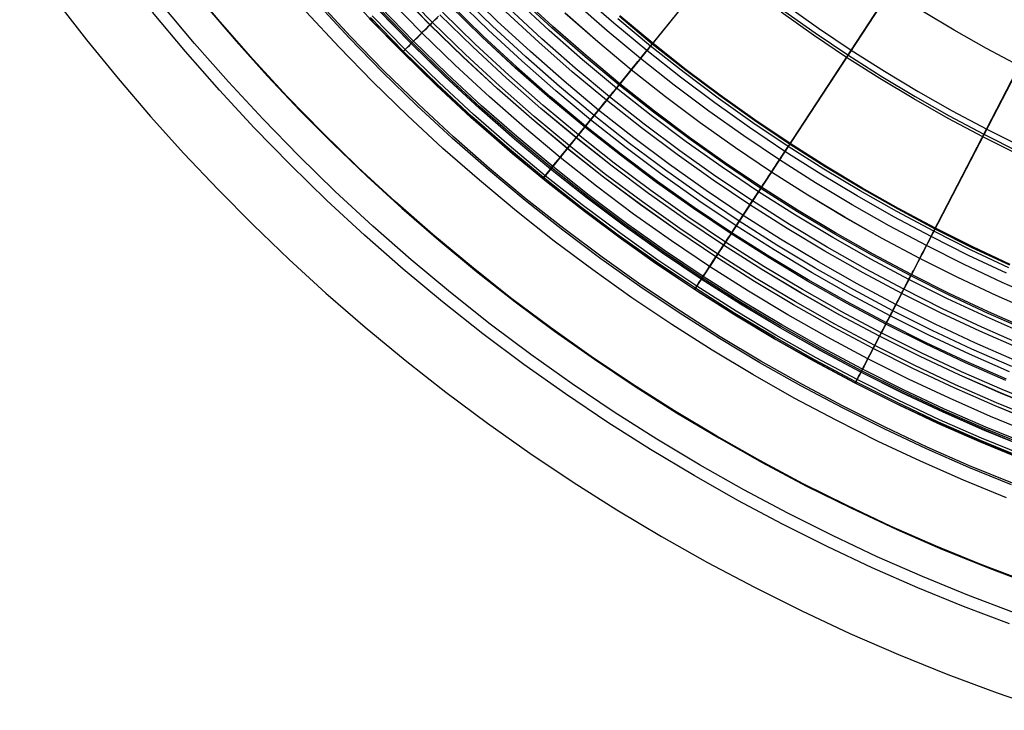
# Model space of a CAD drawing. Header units: millimetres. Extents: x -14 to 488, y -50 to 50.
# Tile 164 of 256: x 355 to 367, y -25 to -16. Entities that reach past the tile are written whole.
import ezdxf

# ---------------------------------------------------------------- set-up
doc = ezdxf.new("R2010")
doc.units = ezdxf.units.MM
doc.header["$MEASUREMENT"] = 0
doc.layers.add('Default', color=7, linetype='Continuous')

msp = doc.modelspace()

# ---------------------------------------------------------------- linework, layer by layer
at = {"layer": 'Default'}
for points in [[(367.17, -23.244), (366.605, -23.029), (366.042, -22.798), (365.483, -22.552), (364.928, -22.291), (364.377, -22.015), (363.831, -21.724), (363.291, -21.418), (362.756, -21.097), (362.229, -20.762), (361.709, -20.413), (361.197, -20.049), (360.694, -19.672), (360.199, -19.281), (359.715, -18.877), (359.24, -18.46), (358.776, -18.03), (358.323, -17.589), (357.882, -17.136), (357.453, -16.672), (357.036, -16.198), (356.632, -15.713)], [(367.31, -21.246), (366.792, -21.034), (366.277, -20.807), (365.765, -20.566), (365.257, -20.312), (364.754, -20.044), (364.256, -19.762), (363.764, -19.466), (363.278, -19.157), (362.799, -18.835), (362.327, -18.5), (361.863, -18.152), (361.408, -17.792), (360.961, -17.42), (360.524, -17.036), (360.096, -16.64), (359.679, -16.233), (359.272, -15.816)], [(367.31, -21.247), (366.792, -21.034), (366.276, -20.808), (365.765, -20.567), (365.257, -20.313), (364.754, -20.044), (364.256, -19.762), (363.764, -19.467), (363.278, -19.158), (362.799, -18.836), (362.327, -18.501), (361.863, -18.153), (361.407, -17.793), (360.961, -17.42), (360.523, -17.036), (360.096, -16.641), (359.678, -16.234), (359.272, -15.817)], [(367.326, -21.207), (366.809, -20.995), (366.294, -20.769), (365.783, -20.528), (365.277, -20.275), (364.775, -20.007), (364.278, -19.725), (363.786, -19.43), (363.301, -19.122), (362.823, -18.801), (362.352, -18.466), (361.889, -18.119), (361.434, -17.76), (360.989, -17.388), (360.552, -17.004), (360.125, -16.61), (359.709, -16.204), (359.303, -15.787)], [(367.002, -20.54), (366.499, -20.319), (365.999, -20.084), (365.504, -19.836), (365.012, -19.574), (364.526, -19.299), (364.046, -19.01), (363.572, -18.709), (363.104, -18.394), (362.643, -18.067), (362.191, -17.728), (361.746, -17.376), (361.31, -17.013), (360.883, -16.638), (360.465, -16.251), (360.058, -15.854)], [(367.002, -20.54), (366.499, -20.319), (365.999, -20.084), (365.503, -19.836), (365.012, -19.574), (364.526, -19.299), (364.046, -19.01), (363.572, -18.709), (363.104, -18.394), (362.643, -18.067), (362.19, -17.728), (361.746, -17.376), (361.31, -17.013), (360.883, -16.638), (360.465, -16.251), (360.058, -15.855)], [(367.036, -20.459), (366.535, -20.239), (366.038, -20.005), (365.544, -19.757), (365.055, -19.497), (364.571, -19.222), (364.092, -18.935), (363.62, -18.635), (363.154, -18.322), (362.695, -17.996), (362.244, -17.658), (361.801, -17.308), (361.367, -16.946), (360.942, -16.572), (360.526, -16.187), (360.12, -15.792)], [(366.934, -19.362), (366.458, -19.139), (365.986, -18.902), (365.519, -18.653), (365.056, -18.391), (364.598, -18.116), (364.147, -17.829), (363.701, -17.53), (363.263, -17.218), (362.832, -16.895), (362.408, -16.56), (361.993, -16.214), (361.586, -15.857)], [(366.934, -19.362), (366.458, -19.139), (365.986, -18.902), (365.519, -18.653), (365.056, -18.391), (364.598, -18.116), (364.147, -17.829), (363.701, -17.53), (363.263, -17.218), (362.832, -16.895), (362.408, -16.56), (361.993, -16.214), (361.586, -15.857)], [(354.971, -15.931), (355.356, -16.426), (355.752, -16.912), (356.161, -17.389), (356.58, -17.855), (357.011, -18.311), (357.453, -18.756), (357.905, -19.191), (358.368, -19.614), (358.861, -20.043), (359.364, -20.459), (359.878, -20.863), (360.402, -21.253), (360.936, -21.63), (361.479, -21.994), (362.031, -22.344), (362.592, -22.679), (363.173, -23.007), (363.762, -23.32), (364.36, -23.617), (364.964, -23.9), (365.576, -24.166), (366.195, -24.417), (366.819, -24.651), (367.45, -24.869)], [(354.971, -15.931), (355.356, -16.426), (355.752, -16.912), (356.161, -17.389), (356.58, -17.855), (357.011, -18.311), (357.453, -18.756), (357.905, -19.191), (358.368, -19.614), (358.861, -20.043), (359.364, -20.459), (359.878, -20.863), (360.402, -21.253), (360.936, -21.63), (361.479, -21.994), (362.031, -22.344), (362.592, -22.679), (363.173, -23.007), (363.762, -23.32), (364.36, -23.617), (364.964, -23.9), (365.576, -24.166), (366.195, -24.417), (366.819, -24.651), (367.45, -24.869)], [(367.025, -23.639), (366.45, -23.419), (365.878, -23.185), (365.309, -22.935), (364.744, -22.669), (364.184, -22.388), (363.629, -22.092), (363.079, -21.781), (362.536, -21.455), (361.999, -21.114), (361.47, -20.758), (360.95, -20.388), (360.438, -20.004), (359.935, -19.607), (359.442, -19.196), (358.959, -18.772), (358.487, -18.335), (358.026, -17.886), (357.577, -17.425), (357.141, -16.954), (356.716, -16.471), (356.305, -15.978)], [(367, -22.031), (366.462, -21.81), (365.927, -21.575), (365.396, -21.325), (364.87, -21.061), (364.348, -20.783), (363.831, -20.491), (363.321, -20.184), (362.817, -19.864), (362.319, -19.53), (361.83, -19.182), (361.349, -18.821), (360.876, -18.447), (360.413, -18.061), (359.959, -17.662), (359.515, -17.252), (359.082, -16.83), (358.66, -16.397), (358.25, -15.954)], [(367, -22.031), (366.462, -21.81), (365.927, -21.575), (365.396, -21.325), (364.87, -21.061), (364.348, -20.783), (363.831, -20.491), (363.321, -20.184), (362.817, -19.864), (362.319, -19.53), (361.83, -19.182), (361.349, -18.821), (360.876, -18.447), (360.413, -18.061), (359.959, -17.662), (359.515, -17.252), (359.082, -16.83), (358.66, -16.397), (358.25, -15.954)], [(367.009, -22.008), (366.471, -21.788), (365.937, -21.553), (365.407, -21.304), (364.881, -21.04), (364.359, -20.762), (363.843, -20.47), (363.333, -20.164), (362.83, -19.843), (362.333, -19.51), (361.844, -19.162), (361.363, -18.802), (360.891, -18.429), (360.428, -18.043), (359.975, -17.645), (359.532, -17.235), (359.099, -16.813), (358.678, -16.38), (358.268, -15.937)], [(358.69, -15.909), (359.073, -16.315), (359.465, -16.711), (359.868, -17.097), (360.279, -17.473), (360.717, -17.855), (361.165, -18.225), (361.622, -18.584), (362.088, -18.931), (362.562, -19.266), (363.045, -19.589), (363.536, -19.9), (364.034, -20.198), (364.551, -20.49), (365.075, -20.768), (365.606, -21.033), (366.144, -21.283), (366.688, -21.52), (367.238, -21.743)], [(358.69, -15.909), (359.073, -16.315), (359.465, -16.711), (359.868, -17.097), (360.279, -17.473), (360.717, -17.855), (361.165, -18.225), (361.622, -18.584), (362.088, -18.931), (362.562, -19.266), (363.045, -19.589), (363.536, -19.9), (364.034, -20.198), (364.551, -20.49), (365.075, -20.768), (365.606, -21.033), (366.144, -21.283), (366.688, -21.52), (367.238, -21.743)], [(367.257, -21.381), (366.735, -21.167), (366.217, -20.939), (365.702, -20.697), (365.191, -20.441), (364.684, -20.171), (364.183, -19.887), (363.688, -19.59), (363.199, -19.279), (362.717, -18.955), (362.242, -18.618), (361.775, -18.268), (361.316, -17.905), (360.867, -17.53), (360.427, -17.144), (359.996, -16.745), (359.576, -16.336), (359.167, -15.916)], [(366.928, -20.714), (366.42, -20.491), (365.917, -20.254), (365.417, -20.004), (364.921, -19.74), (364.431, -19.462), (363.947, -19.171), (363.468, -18.867), (362.996, -18.55), (362.532, -18.22), (362.075, -17.878), (361.627, -17.523), (361.187, -17.156), (360.756, -16.778), (360.335, -16.389), (359.924, -15.988)], [(366.934, -20.699), (366.427, -20.476), (365.924, -20.239), (365.424, -19.989), (364.929, -19.725), (364.439, -19.448), (363.955, -19.157), (363.477, -18.853), (363.006, -18.536), (362.542, -18.207), (362.085, -17.865), (361.637, -17.51), (361.197, -17.144), (360.767, -16.766), (360.346, -16.377), (359.936, -15.976)], [(366.974, -20.606), (366.469, -20.384), (365.968, -20.148), (365.471, -19.899), (364.978, -19.636), (364.491, -19.36), (364.009, -19.071), (363.533, -18.768), (363.064, -18.453), (362.601, -18.125), (362.147, -17.784), (361.701, -17.431), (361.263, -17.067), (360.835, -16.69), (360.416, -16.303), (360.008, -15.905)], [(367.175, -20.132), (366.683, -19.915), (366.193, -19.685), (365.707, -19.441), (365.226, -19.185), (364.75, -18.915), (364.279, -18.633), (363.815, -18.337), (363.356, -18.029), (362.905, -17.709), (362.461, -17.376), (362.026, -17.031), (361.598, -16.675), (361.18, -16.308), (360.771, -15.929)], [(367.195, -20.085), (366.703, -19.869), (366.215, -19.64), (365.73, -19.397), (365.25, -19.141), (364.775, -18.872), (364.306, -18.59), (363.842, -18.295), (363.385, -17.988), (362.935, -17.668), (362.492, -17.336), (362.057, -16.992), (361.631, -16.637), (361.214, -16.271), (360.806, -15.893)], [(367.202, -20.068), (366.711, -19.852), (366.223, -19.623), (365.739, -19.38), (365.259, -19.125), (364.785, -18.856), (364.315, -18.574), (363.852, -18.28), (363.395, -17.973), (362.946, -17.653), (362.503, -17.322), (362.069, -16.978), (361.643, -16.623), (361.226, -16.257), (360.818, -15.88)], [(367.202, -20.068), (366.711, -19.852), (366.223, -19.623), (365.739, -19.38), (365.259, -19.125), (364.785, -18.856), (364.315, -18.574), (363.852, -18.28), (363.395, -17.973), (362.946, -17.653), (362.503, -17.322), (362.069, -16.978), (361.643, -16.623), (361.226, -16.257), (360.818, -15.88)], [(367.363, -19.691), (366.881, -19.479), (366.402, -19.254), (365.927, -19.016), (365.457, -18.765), (364.991, -18.501), (364.531, -18.225), (364.077, -17.936), (363.629, -17.635), (363.187, -17.322), (362.754, -16.996), (362.327, -16.66), (361.91, -16.311), (361.501, -15.952)], [(367.363, -19.691), (366.881, -19.479), (366.402, -19.254), (365.927, -19.016), (365.457, -18.765), (364.991, -18.501), (364.531, -18.225), (364.077, -17.936), (363.629, -17.635), (363.187, -17.322), (362.754, -16.996), (362.327, -16.66), (361.91, -16.311), (361.501, -15.952)], [(364.161, -15.988), (364.567, -16.276), (364.98, -16.554), (365.399, -16.82), (365.823, -17.075), (366.252, -17.318), (366.686, -17.549), (367.124, -17.768)], [(366.972, -23.782), (366.394, -23.562), (365.818, -23.325), (365.246, -23.074), (364.677, -22.806), (364.114, -22.524), (363.555, -22.226), (363.002, -21.913), (362.455, -21.585), (361.916, -21.242), (361.384, -20.884), (360.86, -20.512), (360.344, -20.126), (359.838, -19.725), (359.342, -19.312), (358.856, -18.885), (358.382, -18.446), (357.918, -17.994), (357.466, -17.531), (357.027, -17.056), (356.6, -16.57), (356.187, -16.074)], [(366.972, -23.782), (366.394, -23.562), (365.818, -23.325), (365.246, -23.074), (364.677, -22.806), (364.114, -22.524), (363.555, -22.226), (363.002, -21.913), (362.455, -21.585), (361.916, -21.242), (361.384, -20.884), (360.86, -20.512), (360.344, -20.126), (359.838, -19.725), (359.342, -19.312), (358.856, -18.885), (358.382, -18.446), (357.918, -17.994), (357.466, -17.531), (357.027, -17.056), (356.6, -16.57), (356.187, -16.074)], [(356.853, -15.992), (357.239, -16.442), (357.635, -16.882), (358.042, -17.313), (358.459, -17.733), (358.886, -18.144), (359.324, -18.544), (359.789, -18.949), (360.265, -19.342), (360.75, -19.723), (361.245, -20.092), (361.749, -20.448), (362.262, -20.791), (362.783, -21.122), (363.313, -21.439), (363.862, -21.748), (364.419, -22.044), (364.983, -22.325), (365.554, -22.591), (366.132, -22.843), (366.716, -23.08), (367.306, -23.301)], [(356.853, -15.992), (357.239, -16.442), (357.635, -16.882), (358.042, -17.313), (358.459, -17.733), (358.886, -18.144), (359.324, -18.544), (359.789, -18.949), (360.265, -19.342), (360.75, -19.723), (361.245, -20.092), (361.749, -20.448), (362.262, -20.791), (362.783, -21.122), (363.313, -21.439), (363.862, -21.748), (364.419, -22.044), (364.983, -22.325), (365.554, -22.591), (366.132, -22.843), (366.716, -23.08), (367.306, -23.301)], [(366.936, -22.192), (366.394, -21.97), (365.855, -21.733), (365.321, -21.482), (364.79, -21.216), (364.264, -20.936), (363.744, -20.641), (363.229, -20.332), (362.721, -20.009), (362.221, -19.672), (361.728, -19.322), (361.243, -18.959), (360.766, -18.582), (360.3, -18.193), (359.842, -17.792), (359.395, -17.378), (358.959, -16.953), (358.534, -16.517), (358.121, -16.07)], [(367.186, -21.56), (366.66, -21.344), (366.137, -21.114), (365.618, -20.87), (365.102, -20.612), (364.592, -20.339), (364.086, -20.053), (363.587, -19.753), (363.094, -19.44), (362.607, -19.113), (362.128, -18.773), (361.658, -18.42), (361.195, -18.054), (360.742, -17.676), (360.298, -17.286), (359.864, -16.885), (359.44, -16.472), (359.027, -16.048)], [(367.187, -21.557), (366.661, -21.341), (366.138, -21.111), (365.619, -20.867), (365.104, -20.609), (364.593, -20.337), (364.088, -20.051), (363.588, -19.751), (363.095, -19.437), (362.609, -19.11), (362.13, -18.77), (361.659, -18.417), (361.197, -18.052), (360.744, -17.674), (360.3, -17.284), (359.866, -16.883), (359.442, -16.47), (359.03, -16.046)], [(367.187, -21.557), (366.661, -21.341), (366.138, -21.111), (365.619, -20.867), (365.104, -20.609), (364.593, -20.337), (364.088, -20.05), (363.588, -19.751), (363.095, -19.437), (362.609, -19.11), (362.13, -18.77), (361.66, -18.417), (361.197, -18.052), (360.744, -17.674), (360.3, -17.284), (359.866, -16.883), (359.442, -16.47), (359.03, -16.046)], [(367.194, -21.54), (366.668, -21.325), (366.146, -21.095), (365.627, -20.851), (365.112, -20.593), (364.602, -20.321), (364.097, -20.035), (363.598, -19.735), (363.105, -19.422), (362.619, -19.096), (362.141, -18.756), (361.67, -18.403), (361.208, -18.038), (360.755, -17.66), (360.312, -17.271), (359.878, -16.87), (359.455, -16.457), (359.043, -16.034)], [(367.202, -21.519), (366.677, -21.304), (366.155, -21.074), (365.637, -20.831), (365.122, -20.573), (364.613, -20.301), (364.108, -20.015), (363.61, -19.716), (363.118, -19.403), (362.632, -19.077), (362.154, -18.738), (361.684, -18.385), (361.223, -18.02), (360.77, -17.643), (360.327, -17.254), (359.894, -16.853), (359.471, -16.441), (359.059, -16.018)], [(367.375, -21.084), (366.86, -20.873), (366.349, -20.648), (365.841, -20.41), (365.337, -20.157), (364.838, -19.891), (364.344, -19.611), (363.856, -19.318), (363.374, -19.011), (362.898, -18.692), (362.43, -18.359), (361.97, -18.014), (361.518, -17.657), (361.074, -17.287), (360.64, -16.906), (360.216, -16.514), (359.802, -16.11)], [(367.375, -21.083), (366.861, -20.872), (366.349, -20.647), (365.842, -20.409), (365.338, -20.156), (364.839, -19.89), (364.345, -19.61), (363.856, -19.317), (363.374, -19.011), (362.899, -18.691), (362.431, -18.359), (361.97, -18.014), (361.518, -17.656), (361.075, -17.287), (360.641, -16.906), (360.217, -16.513), (359.803, -16.11)], [(367.392, -21.04), (366.879, -20.83), (366.369, -20.605), (365.862, -20.367), (365.359, -20.115), (364.861, -19.85), (364.368, -19.57), (363.881, -19.278), (363.399, -18.972), (362.925, -18.653), (362.458, -18.321), (361.999, -17.977), (361.548, -17.62), (361.105, -17.252), (360.672, -16.871), (360.249, -16.479), (359.835, -16.077)], [(366.927, -20.715), (366.42, -20.492), (365.916, -20.255), (365.416, -20.004), (364.921, -19.74), (364.431, -19.463), (363.946, -19.172), (363.468, -18.868), (362.996, -18.55), (362.531, -18.221), (362.075, -17.878), (361.626, -17.523), (361.186, -17.157), (360.756, -16.779), (360.335, -16.389), (359.924, -15.989)], [(367.098, -20.314), (366.6, -20.095), (366.106, -19.863), (365.616, -19.618), (365.131, -19.359), (364.65, -19.087), (364.175, -18.801), (363.706, -18.503), (363.243, -18.192), (362.788, -17.869), (362.34, -17.533), (361.901, -17.185), (361.469, -16.826), (361.047, -16.455), (360.634, -16.073)], [(367.098, -20.314), (366.6, -20.095), (366.106, -19.863), (365.616, -19.618), (365.131, -19.359), (364.65, -19.087), (364.175, -18.801), (363.706, -18.503), (363.243, -18.192), (362.788, -17.869), (362.34, -17.533), (361.901, -17.185), (361.469, -16.826), (361.047, -16.455), (360.634, -16.073)], [(367.121, -20.26), (366.625, -20.042), (366.132, -19.811), (365.643, -19.566), (365.159, -19.308), (364.68, -19.036), (364.206, -18.752), (363.738, -18.454), (363.277, -18.144), (362.822, -17.822), (362.376, -17.487), (361.937, -17.14), (361.507, -16.782), (361.086, -16.412), (360.675, -16.031)], [(367.291, -19.86), (366.805, -19.646), (366.322, -19.419), (365.843, -19.179), (365.369, -18.926), (364.899, -18.66), (364.435, -18.381), (363.976, -18.09), (363.524, -17.786), (363.079, -17.47), (362.642, -17.142), (362.212, -16.802), (361.79, -16.451), (361.378, -16.088)], [(367.291, -19.858), (366.805, -19.645), (366.323, -19.418), (365.844, -19.178), (365.369, -18.925), (364.9, -18.659), (364.435, -18.38), (363.977, -18.089), (363.525, -17.785), (363.08, -17.469), (362.642, -17.141), (362.213, -16.801), (361.791, -16.45), (361.379, -16.087)], [(367.291, -19.858), (366.805, -19.645), (366.323, -19.418), (365.844, -19.178), (365.369, -18.925), (364.9, -18.659), (364.435, -18.38), (363.977, -18.089), (363.525, -17.785), (363.08, -17.469), (362.642, -17.141), (362.213, -16.801), (361.791, -16.45), (361.379, -16.087)], [(367.076, -17.866), (366.636, -17.646), (366.2, -17.413), (365.768, -17.169), (365.342, -16.913), (364.921, -16.645), (364.505, -16.366), (364.097, -16.076)], [(367.097, -16.753), (366.684, -16.533), (366.275, -16.301), (365.87, -16.058)], [(367.129, -21.704), (366.6, -21.487), (366.073, -21.255), (365.55, -21.009), (365.031, -20.749), (364.517, -20.475), (364.008, -20.187), (363.505, -19.885), (363.009, -19.569), (362.519, -19.24), (362.037, -18.898), (361.563, -18.542), (361.098, -18.174), (360.641, -17.794), (360.194, -17.401), (359.757, -16.997), (359.331, -16.581), (358.915, -16.155)], [(367.13, -21.703), (366.6, -21.486), (366.073, -21.254), (365.55, -21.008), (365.032, -20.748), (364.518, -20.474), (364.009, -20.186), (363.506, -19.884), (363.009, -19.569), (362.52, -19.239), (362.038, -18.897), (361.564, -18.542), (361.098, -18.174), (360.642, -17.793), (360.195, -17.401), (359.758, -16.996), (359.331, -16.581), (358.916, -16.154)], [(367.129, -21.703), (366.6, -21.486), (366.073, -21.254), (365.55, -21.008), (365.032, -20.748), (364.518, -20.474), (364.009, -20.186), (363.506, -19.884), (363.009, -19.569), (362.52, -19.24), (362.038, -18.897), (361.564, -18.542), (361.098, -18.174), (360.642, -17.793), (360.195, -17.401), (359.758, -16.997), (359.331, -16.581), (358.916, -16.155)], [(367.13, -21.702), (366.6, -21.485), (366.074, -21.253), (365.551, -21.007), (365.032, -20.747), (364.518, -20.473), (364.009, -20.185), (363.507, -19.883), (363.01, -19.568), (362.521, -19.239), (362.038, -18.896), (361.564, -18.541), (361.099, -18.173), (360.642, -17.792), (360.196, -17.4), (359.759, -16.996), (359.332, -16.58), (358.917, -16.154)], [(367.13, -21.702), (366.6, -21.485), (366.074, -21.253), (365.551, -21.007), (365.032, -20.747), (364.518, -20.473), (364.009, -20.185), (363.507, -19.883), (363.01, -19.568), (362.521, -19.239), (362.038, -18.896), (361.564, -18.541), (361.099, -18.173), (360.642, -17.792), (360.196, -17.4), (359.759, -16.996), (359.332, -16.58), (358.917, -16.154)], [(367.136, -21.687), (366.607, -21.47), (366.081, -21.238), (365.558, -20.993), (365.04, -20.733), (364.526, -20.459), (364.018, -20.171), (363.515, -19.869), (363.019, -19.554), (362.53, -19.225), (362.048, -18.883), (361.574, -18.528), (361.109, -18.16), (360.653, -17.78), (360.206, -17.388), (359.77, -16.984), (359.344, -16.569), (358.928, -16.142)], [(367.148, -21.657), (366.619, -21.44), (366.094, -21.209), (365.572, -20.964), (365.054, -20.704), (364.541, -20.431), (364.034, -20.143), (363.532, -19.842), (363.037, -19.527), (362.548, -19.199), (362.067, -18.857), (361.594, -18.503), (361.129, -18.135), (360.674, -17.756), (360.228, -17.364), (359.792, -16.961), (359.366, -16.546), (358.952, -16.12)], [(366.965, -19.295), (366.491, -19.072), (366.02, -18.836), (365.554, -18.588), (365.093, -18.327), (364.637, -18.053), (364.187, -17.767), (363.744, -17.469), (363.307, -17.158), (362.877, -16.836), (362.455, -16.503), (362.041, -16.158)], [(366.965, -19.295), (366.491, -19.072), (366.02, -18.836), (365.554, -18.588), (365.093, -18.327), (364.637, -18.053), (364.187, -17.767), (363.744, -17.469), (363.307, -17.158), (362.877, -16.836), (362.455, -16.503), (362.041, -16.158)], [(366.978, -19.264), (366.505, -19.042), (366.036, -18.807), (365.57, -18.559), (365.11, -18.298), (364.655, -18.025), (364.206, -17.739), (363.763, -17.441), (363.326, -17.131), (362.897, -16.81), (362.476, -16.477), (362.063, -16.132)], [(366.978, -19.264), (366.505, -19.042), (366.036, -18.807), (365.57, -18.559), (365.11, -18.298), (364.655, -18.025), (364.206, -17.739), (363.763, -17.441), (363.326, -17.131), (362.897, -16.81), (362.476, -16.477), (362.063, -16.132)], [(366.983, -19.254), (366.51, -19.031), (366.041, -18.796), (365.576, -18.548), (365.116, -18.288), (364.661, -18.015), (364.212, -17.729), (363.769, -17.432), (363.333, -17.122), (362.904, -16.801), (362.483, -16.468), (362.07, -16.123)], [(366.983, -19.254), (366.51, -19.032), (366.041, -18.797), (365.576, -18.549), (365.116, -18.288), (364.661, -18.015), (364.212, -17.73), (363.769, -17.432), (363.333, -17.122), (362.904, -16.801), (362.483, -16.468), (362.07, -16.124)], [(366.983, -19.254), (366.51, -19.032), (366.041, -18.797), (365.576, -18.549), (365.116, -18.288), (364.661, -18.015), (364.212, -17.73), (363.769, -17.432), (363.333, -17.122), (362.904, -16.801), (362.483, -16.468), (362.07, -16.124)]]:
    msp.add_lwpolyline(points, dxfattribs=at)
at = {"layer": 'Default', "extrusion": (-0.017416, 0.094115, 0.995409)}
msp.add_lwpolyline([(-345.609, 95.306), (-345.609, 97.084)], dxfattribs=at)
at = {"layer": 'Default', "extrusion": (0.836996, -0.54721, 0)}
msp.add_lwpolyline([(185.756, 167.9), (185.756, 167.903), (185.757, 167.905), (185.757, 167.907), (185.757, 167.909), (185.758, 167.912), (185.758, 167.914), (185.759, 167.916), (185.76, 167.918), (185.76, 167.921), (185.761, 167.923), (185.762, 167.925), (185.763, 167.927), (185.764, 167.93), (185.765, 167.932), (185.766, 167.934), (185.767, 167.936), (185.768, 167.939), (185.769, 167.941), (185.77, 167.943), (185.772, 167.945), (185.773, 167.947), (185.775, 167.949), (185.776, 167.951), (185.778, 167.953), (185.779, 167.955), (185.781, 167.957), (185.783, 167.959), (185.784, 167.961), (185.786, 167.963), (185.788, 167.965), (185.79, 167.966), (185.792, 167.968), (185.794, 167.97), (185.796, 167.971), (185.798, 167.973), (185.8, 167.974), (185.803, 167.976), (185.805, 167.977), (185.807, 167.978), (185.809, 167.979), (185.812, 167.981), (185.814, 167.982), (185.816, 167.983), (185.819, 167.984), (185.821, 167.985), (185.823, 167.985), (185.826, 167.986), (185.828, 167.987), (185.83, 167.988), (185.833, 167.988), (185.835, 167.989), (185.838, 167.989), (185.84, 167.99), (185.842, 167.99), (185.845, 167.99), (185.847, 167.991), (185.849, 167.991), (185.852, 167.991), (185.854, 167.991), (185.856, 167.991), (185.859, 167.991), (185.861, 167.991), (185.863, 167.991), (185.865, 167.99)], dxfattribs=at)
at = {"layer": 'Default', "extrusion": (0.995992, -0.089028, 0.008595)}
msp.add_lwpolyline([(15.08, 158.938), (13.254, 159.113)], dxfattribs=at)
at = {"layer": 'Default', "extrusion": (0.995992, 0.089028, -0.008595)}
msp.add_lwpolyline([(-49.504, 165.148), (-51.33, 165.323)], dxfattribs=at)
at = {"layer": 'Default', "extrusion": (0.745977, -0.665972, 0)}
for points in [[(226.901, 22.421), (226.901, 22.387), (226.9, 22.353), (226.898, 22.318), (226.895, 22.283), (226.892, 22.248), (226.888, 22.213), (226.883, 22.177), (226.877, 22.142), (226.871, 22.106), (226.863, 22.07), (226.855, 22.034), (226.846, 21.998), (226.836, 21.962), (226.825, 21.927), (226.813, 21.891), (226.8, 21.855), (226.787, 21.82), (226.772, 21.785), (226.757, 21.75), (226.741, 21.715), (226.724, 21.681), (226.706, 21.647), (226.687, 21.613), (226.667, 21.58), (226.647, 21.547), (226.625, 21.515), (226.603, 21.483), (226.58, 21.452), (226.556, 21.422), (226.532, 21.392), (226.507, 21.363), (226.481, 21.334), (226.454, 21.306), (226.427, 21.279), (226.399, 21.253), (226.371, 21.228), (226.342, 21.203), (226.312, 21.179), (226.282, 21.157), (226.251, 21.135), (226.22, 21.113), (226.189, 21.093), (226.157, 21.074), (226.125, 21.056), (226.093, 21.038), (226.06, 21.022), (226.027, 21.006), (225.994, 20.992), (225.961, 20.978), (225.928, 20.966), (225.894, 20.954), (225.861, 20.943), (225.828, 20.934), (225.794, 20.925), (225.761, 20.917), (225.727, 20.91), (225.694, 20.903), (225.661, 20.898), (225.628, 20.894), (225.595, 20.89), (225.563, 20.887), (225.53, 20.886), (225.498, 20.884), (225.466, 20.884), (225.434, 20.884), (225.402, 20.886), (225.37, 20.887), (225.337, 20.89), (225.304, 20.894), (225.272, 20.898), (225.238, 20.903), (225.205, 20.91), (225.172, 20.917), (225.138, 20.925), (225.105, 20.934), (225.071, 20.943), (225.038, 20.954), (225.005, 20.966), (224.971, 20.978), (224.938, 20.992), (224.905, 21.006), (224.872, 21.022), (224.84, 21.038), (224.807, 21.056), (224.775, 21.074), (224.743, 21.093), (224.712, 21.113), (224.681, 21.135), (224.65, 21.157), (224.62, 21.179), (224.591, 21.203), (224.562, 21.228), (224.533, 21.253), (224.505, 21.279), (224.478, 21.306), (224.452, 21.334), (224.426, 21.363), (224.4, 21.392), (224.376, 21.422), (224.352, 21.452), (224.329, 21.483), (224.307, 21.515), (224.286, 21.547), (224.265, 21.58), (224.246, 21.613), (224.227, 21.647), (224.209, 21.681), (224.192, 21.715), (224.175, 21.75), (224.16, 21.785), (224.146, 21.82), (224.132, 21.855), (224.119, 21.891), (224.108, 21.927), (224.097, 21.962), (224.087, 21.998), (224.078, 22.034), (224.069, 22.07), (224.062, 22.106), (224.055, 22.142), (224.05, 22.177), (224.045, 22.213), (224.04, 22.248), (224.037, 22.283), (224.035, 22.318), (224.033, 22.353), (224.032, 22.387), (224.031, 22.421)], [(224.031, 22.421), (224.032, 22.455), (224.033, 22.49), (224.035, 22.525), (224.037, 22.559), (224.04, 22.595), (224.045, 22.63), (224.05, 22.665), (224.055, 22.701), (224.062, 22.737), (224.069, 22.773), (224.078, 22.808), (224.087, 22.844), (224.097, 22.88), (224.108, 22.916), (224.119, 22.952), (224.132, 22.987), (224.146, 23.023), (224.16, 23.058), (224.175, 23.093), (224.192, 23.127), (224.209, 23.162), (224.227, 23.196), (224.246, 23.229), (224.265, 23.263), (224.286, 23.295), (224.307, 23.328), (224.329, 23.359), (224.352, 23.39), (224.376, 23.421), (224.4, 23.451), (224.426, 23.48), (224.452, 23.508), (224.478, 23.536), (224.505, 23.563), (224.533, 23.589), (224.562, 23.615), (224.591, 23.639), (224.62, 23.663), (224.65, 23.686), (224.681, 23.708), (224.712, 23.729), (224.743, 23.749), (224.775, 23.769), (224.807, 23.787), (224.84, 23.804), (224.872, 23.821), (224.905, 23.836), (224.938, 23.851), (224.971, 23.864), (225.005, 23.877), (225.038, 23.889), (225.071, 23.899), (225.105, 23.909), (225.138, 23.918), (225.172, 23.926), (225.205, 23.933), (225.238, 23.939), (225.272, 23.944), (225.304, 23.949), (225.337, 23.952), (225.37, 23.955), (225.402, 23.957), (225.434, 23.958), (225.466, 23.959), (225.498, 23.958), (225.53, 23.957), (225.563, 23.955), (225.595, 23.952), (225.628, 23.949), (225.661, 23.944), (225.694, 23.939), (225.727, 23.933), (225.761, 23.926), (225.794, 23.918), (225.828, 23.909), (225.861, 23.899), (225.894, 23.889), (225.928, 23.877), (225.961, 23.864), (225.994, 23.851), (226.027, 23.836), (226.06, 23.821), (226.093, 23.804), (226.125, 23.787), (226.157, 23.769), (226.189, 23.749), (226.22, 23.729), (226.251, 23.708), (226.282, 23.686), (226.312, 23.663), (226.342, 23.639), (226.371, 23.615), (226.399, 23.589), (226.427, 23.563), (226.454, 23.536), (226.481, 23.508), (226.507, 23.48), (226.532, 23.451), (226.556, 23.421), (226.58, 23.39), (226.603, 23.359), (226.625, 23.328), (226.647, 23.295), (226.667, 23.263), (226.687, 23.229), (226.706, 23.196), (226.724, 23.162), (226.741, 23.127), (226.757, 23.093), (226.772, 23.058), (226.787, 23.023), (226.8, 22.987), (226.813, 22.952), (226.825, 22.916), (226.836, 22.88), (226.846, 22.844), (226.855, 22.808), (226.863, 22.773), (226.871, 22.737), (226.877, 22.701), (226.883, 22.665), (226.888, 22.63), (226.892, 22.595), (226.895, 22.559), (226.898, 22.525), (226.9, 22.49), (226.901, 22.455), (226.901, 22.421)]]:
    msp.add_lwpolyline(points, dxfattribs=at)
at = {"layer": 'Default', "extrusion": (0.888284, -0.459295, 0)}
msp.add_lwpolyline([(152.719, 167.9), (152.72, 167.903), (152.72, 167.905), (152.72, 167.907), (152.721, 167.909), (152.721, 167.912), (152.722, 167.914), (152.722, 167.916), (152.723, 167.918), (152.723, 167.921), (152.724, 167.923), (152.725, 167.925), (152.726, 167.927), (152.727, 167.93), (152.728, 167.932), (152.729, 167.934), (152.73, 167.936), (152.731, 167.939), (152.732, 167.941), (152.734, 167.943), (152.735, 167.945), (152.736, 167.947), (152.738, 167.949), (152.739, 167.951), (152.741, 167.953), (152.742, 167.955), (152.744, 167.957), (152.746, 167.959), (152.748, 167.961), (152.75, 167.963), (152.751, 167.965), (152.753, 167.966), (152.755, 167.968), (152.757, 167.97), (152.759, 167.971), (152.761, 167.973), (152.764, 167.974), (152.766, 167.976), (152.768, 167.977), (152.77, 167.978), (152.772, 167.979), (152.775, 167.981), (152.777, 167.982), (152.779, 167.983), (152.782, 167.984), (152.784, 167.985), (152.786, 167.985), (152.789, 167.986), (152.791, 167.987), (152.794, 167.988), (152.796, 167.988), (152.798, 167.989), (152.801, 167.989), (152.803, 167.99), (152.805, 167.99), (152.808, 167.99), (152.81, 167.991), (152.813, 167.991), (152.815, 167.991), (152.817, 167.991), (152.82, 167.991), (152.822, 167.991), (152.824, 167.991), (152.826, 167.991), (152.828, 167.99)], dxfattribs=at)
at = {"layer": 'Default', "extrusion": (0.864458, -0.502705, 0)}
for points in [[(165.541, 22.421), (165.541, 22.387), (165.54, 22.353), (165.538, 22.318), (165.535, 22.283), (165.532, 22.248), (165.528, 22.213), (165.523, 22.177), (165.517, 22.142), (165.511, 22.106), (165.503, 22.07), (165.495, 22.034), (165.486, 21.998), (165.476, 21.962), (165.465, 21.927), (165.453, 21.891), (165.44, 21.855), (165.427, 21.82), (165.412, 21.785), (165.397, 21.75), (165.381, 21.715), (165.364, 21.681), (165.346, 21.647), (165.327, 21.613), (165.307, 21.58), (165.287, 21.547), (165.265, 21.515), (165.243, 21.483), (165.22, 21.452), (165.197, 21.422), (165.172, 21.392), (165.147, 21.363), (165.121, 21.334), (165.094, 21.306), (165.067, 21.279), (165.039, 21.253), (165.011, 21.228), (164.982, 21.203), (164.952, 21.179), (164.922, 21.157), (164.892, 21.135), (164.861, 21.113), (164.829, 21.093), (164.797, 21.074), (164.765, 21.056), (164.733, 21.038), (164.7, 21.022), (164.668, 21.006), (164.635, 20.992), (164.601, 20.978), (164.568, 20.966), (164.535, 20.954), (164.501, 20.943), (164.468, 20.934), (164.434, 20.925), (164.401, 20.917), (164.367, 20.91), (164.334, 20.903), (164.301, 20.898), (164.268, 20.894), (164.235, 20.89), (164.203, 20.887), (164.17, 20.886), (164.138, 20.884), (164.106, 20.884), (164.074, 20.884), (164.042, 20.886), (164.01, 20.887), (163.977, 20.89), (163.945, 20.894), (163.912, 20.898), (163.878, 20.903), (163.845, 20.91), (163.812, 20.917), (163.778, 20.925), (163.745, 20.934), (163.712, 20.943), (163.678, 20.954), (163.645, 20.966), (163.611, 20.978), (163.578, 20.992), (163.545, 21.006), (163.512, 21.022), (163.48, 21.038), (163.447, 21.056), (163.415, 21.074), (163.383, 21.093), (163.352, 21.113), (163.321, 21.135), (163.291, 21.157), (163.261, 21.179), (163.231, 21.203), (163.202, 21.228), (163.173, 21.253), (163.146, 21.279), (163.118, 21.306), (163.092, 21.334), (163.066, 21.363), (163.041, 21.392), (163.016, 21.422), (162.992, 21.452), (162.969, 21.483), (162.947, 21.515), (162.926, 21.547), (162.905, 21.58), (162.886, 21.613), (162.867, 21.647), (162.849, 21.681), (162.832, 21.715), (162.816, 21.75), (162.8, 21.785), (162.786, 21.82), (162.772, 21.855), (162.76, 21.891), (162.748, 21.927), (162.737, 21.962), (162.727, 21.998), (162.718, 22.034), (162.709, 22.07), (162.702, 22.106), (162.695, 22.142), (162.69, 22.177), (162.685, 22.213), (162.681, 22.248), (162.677, 22.283), (162.675, 22.318), (162.673, 22.353), (162.672, 22.387), (162.671, 22.421)], [(162.671, 22.421), (162.672, 22.455), (162.673, 22.49), (162.675, 22.525), (162.677, 22.559), (162.681, 22.595), (162.685, 22.63), (162.69, 22.665), (162.695, 22.701), (162.702, 22.737), (162.709, 22.773), (162.718, 22.808), (162.727, 22.844), (162.737, 22.88), (162.748, 22.916), (162.76, 22.952), (162.772, 22.987), (162.786, 23.023), (162.8, 23.058), (162.816, 23.093), (162.832, 23.127), (162.849, 23.162), (162.867, 23.196), (162.886, 23.229), (162.905, 23.263), (162.926, 23.295), (162.947, 23.328), (162.969, 23.359), (162.992, 23.39), (163.016, 23.421), (163.041, 23.451), (163.066, 23.48), (163.092, 23.508), (163.118, 23.536), (163.146, 23.563), (163.173, 23.589), (163.202, 23.615), (163.231, 23.639), (163.261, 23.663), (163.291, 23.686), (163.321, 23.708), (163.352, 23.729), (163.383, 23.749), (163.415, 23.769), (163.447, 23.787), (163.48, 23.804), (163.512, 23.821), (163.545, 23.836), (163.578, 23.851), (163.611, 23.864), (163.645, 23.877), (163.678, 23.889), (163.712, 23.899), (163.745, 23.909), (163.778, 23.918), (163.812, 23.926), (163.845, 23.933), (163.878, 23.939), (163.912, 23.944), (163.945, 23.949), (163.977, 23.952), (164.01, 23.955), (164.042, 23.957), (164.074, 23.958), (164.106, 23.959), (164.138, 23.958), (164.17, 23.957), (164.203, 23.955), (164.235, 23.952), (164.268, 23.949), (164.301, 23.944), (164.334, 23.939), (164.367, 23.933), (164.401, 23.926), (164.434, 23.918), (164.468, 23.909), (164.501, 23.899), (164.535, 23.889), (164.568, 23.877), (164.601, 23.864), (164.635, 23.851), (164.668, 23.836), (164.7, 23.821), (164.733, 23.804), (164.765, 23.787), (164.797, 23.769), (164.829, 23.749), (164.861, 23.729), (164.892, 23.708), (164.922, 23.686), (164.952, 23.663), (164.982, 23.639), (165.011, 23.615), (165.039, 23.589), (165.067, 23.563), (165.094, 23.536), (165.121, 23.508), (165.147, 23.48), (165.172, 23.451), (165.197, 23.421), (165.22, 23.39), (165.243, 23.359), (165.265, 23.328), (165.287, 23.295), (165.307, 23.263), (165.327, 23.229), (165.346, 23.196), (165.364, 23.162), (165.381, 23.127), (165.397, 23.093), (165.412, 23.058), (165.427, 23.023), (165.44, 22.987), (165.453, 22.952), (165.465, 22.916), (165.476, 22.88), (165.486, 22.844), (165.495, 22.808), (165.503, 22.773), (165.511, 22.737), (165.517, 22.701), (165.523, 22.665), (165.528, 22.63), (165.532, 22.595), (165.535, 22.559), (165.538, 22.525), (165.54, 22.49), (165.541, 22.455), (165.541, 22.421)]]:
    msp.add_lwpolyline(points, dxfattribs=at)
at = {"layer": 'Default'}
for points in [[(362.859, -16.005, 135.902), (362.026, -17.031, 113.236), (361.502, -17.676, 93.215), (361.099, -18.173, 30.974), (361.106, -18.164, 30.252), (361.114, -18.154, 29.92), (361.126, -18.14, 29.609), (361.14, -18.122, 29.316), (361.157, -18.101, 29.041), (361.176, -18.078, 28.785), (361.197, -18.052, 28.545), (361.22, -18.024, 28.323), (361.244, -17.994, 28.116), (361.27, -17.962, 27.926), (361.296, -17.93, 27.749), (361.323, -17.896, 27.587), (361.351, -17.862, 27.438), (361.379, -17.827, 27.301), (361.407, -17.793, 27.176), (361.435, -17.758, 27.063), (361.463, -17.724, 26.958), (361.491, -17.69, 26.863), (361.518, -17.657, 26.775), (361.545, -17.624, 26.694), (361.572, -17.591, 26.618), (361.599, -17.557, 26.546), (361.626, -17.523, 26.477), (361.654, -17.489, 26.41), (361.683, -17.453, 26.343), (361.945, -17.131, 25.774), (361.988, -17.078, 25.674), (362.029, -17.027, 25.573), (362.069, -16.978, 25.47), (362.107, -16.931, 25.367), (362.144, -16.885, 25.263), (362.179, -16.842, 25.157), (362.213, -16.801, 25.05), (362.244, -16.762, 24.942), (362.274, -16.725, 24.833), (362.302, -16.691, 24.723), (362.327, -16.66, 24.612), (362.351, -16.631, 24.501), (362.372, -16.604, 24.39), (362.391, -16.581, 24.279), (362.408, -16.56, 24.17), (362.423, -16.542, 24.062), (362.435, -16.527, 23.955), (362.446, -16.513, 23.851), (362.455, -16.503, 23.749), (362.462, -16.494, 23.651), (362.468, -16.486, 23.555), (362.476, -16.477, 23.372), (362.481, -16.471, 23.202), (362.483, -16.468, 22.75), (362.481, -16.471, 22.298), (362.476, -16.477, 22.128), (362.468, -16.486, 21.945), (362.462, -16.494, 21.849), (362.455, -16.503, 21.751), (362.446, -16.513, 21.649), (362.435, -16.527, 21.545), (362.423, -16.542, 21.438), (362.408, -16.56, 21.33), (362.391, -16.581, 21.221), (362.372, -16.604, 21.11), (362.351, -16.631, 20.999), (362.327, -16.66, 20.888), (362.302, -16.691, 20.777), (362.274, -16.725, 20.667), (362.244, -16.762, 20.558), (362.213, -16.801, 20.45), (362.179, -16.842, 20.343), (362.144, -16.885, 20.237), (362.107, -16.931, 20.133), (362.069, -16.978, 20.03), (362.029, -17.027, 19.927), (361.988, -17.078, 19.826), (361.945, -17.131, 19.726), (361.683, -17.453, 19.157), (361.654, -17.489, 19.091), (361.627, -17.523, 19.023), (361.599, -17.557, 18.955), (361.572, -17.59, 18.883), (361.545, -17.623, 18.807), (361.518, -17.656, 18.725), (361.491, -17.69, 18.637), (361.464, -17.724, 18.541), (361.436, -17.758, 18.437), (361.408, -17.792, 18.323), (361.38, -17.827, 18.197), (361.352, -17.862, 18.06), (361.324, -17.896, 17.91), (361.296, -17.929, 17.747), (361.27, -17.962, 17.569), (361.244, -17.994, 17.377), (361.22, -18.024, 17.17), (361.197, -18.052, 16.946), (361.176, -18.078, 16.705), (361.157, -18.101, 16.447), (361.14, -18.122, 16.171), (361.126, -18.14, 15.876), (361.114, -18.154, 15.562), (361.106, -18.164, 15.229), (361.099, -18.173, 14.5), (361.129, -18.135, 9.981), (361.164, -18.093, 8.307), (361.208, -18.038, 6.964), (361.26, -17.974, 5.905), (361.316, -17.905, 5.083), (361.345, -17.869, 4.747), (361.375, -17.833, 4.449), (361.404, -17.796, 4.183), (361.464, -17.723, 3.72), (361.493, -17.687, 3.523), (361.521, -17.653, 3.351), (361.548, -17.62, 3.202), (361.573, -17.589, 3.076), (361.596, -17.56, 2.97), (361.607, -17.547, 2.924), (361.618, -17.534, 2.883), (361.628, -17.522, 2.846), (361.637, -17.51, 2.813), (361.646, -17.499, 2.783), (361.654, -17.489, 2.756), (361.662, -17.479, 2.732), (361.67, -17.47, 2.711), (361.677, -17.46, 2.69), (361.685, -17.451, 2.671), (361.693, -17.441, 2.653), (361.701, -17.431, 2.635), (361.71, -17.421, 2.616), (361.719, -17.409, 2.596), (361.729, -17.396, 2.576), (361.741, -17.383, 2.554), (361.753, -17.367, 2.531), (361.767, -17.349, 2.506), (361.801, -17.308, 2.448), (361.838, -17.262, 2.388), (361.873, -17.219, 2.336), (361.89, -17.199, 2.312), (361.906, -17.179, 2.289), (361.922, -17.159, 2.268), (361.937, -17.14, 2.248), (361.952, -17.121, 2.23), (361.967, -17.103, 2.213), (361.982, -17.085, 2.196), (361.997, -17.067, 2.181), (362.012, -17.049, 2.167), (362.027, -17.03, 2.153), (362.042, -17.012, 2.14), (362.057, -16.992, 2.127), (362.073, -16.973, 2.115), (362.09, -16.952, 2.103), (362.107, -16.931, 2.092), (362.125, -16.909, 2.081), (362.145, -16.885, 2.071), (362.166, -16.859, 2.061), (362.188, -16.831, 2.051), (362.212, -16.802, 2.042), (362.238, -16.77, 2.034), (362.266, -16.736, 2.026), (362.296, -16.699, 2.019), (362.328, -16.659, 2.012), (362.363, -16.616, 2.007), (362.4, -16.57, 2.003), (362.44, -16.521, 2.001), (375.597, -0.316, 2)], [(366.015, -14.971, 167.809), (364.538, -17.23, 135.902), (363.815, -18.337, 113.236), (363.36, -19.032, 93.215), (363.01, -19.568, 30.974), (363.016, -19.559, 30.252), (363.023, -19.547, 29.92), (363.033, -19.532, 29.609), (363.046, -19.513, 29.316), (363.06, -19.491, 29.041), (363.077, -19.465, 28.785), (363.095, -19.437, 28.545), (363.115, -19.407, 28.323), (363.136, -19.375, 28.116), (363.158, -19.341, 27.926), (363.181, -19.306, 27.749), (363.205, -19.269, 27.587), (363.229, -19.233, 27.438), (363.253, -19.195, 27.301), (363.278, -19.158, 27.176), (363.302, -19.121, 27.063), (363.326, -19.084, 26.958), (363.35, -19.048, 26.863), (363.374, -19.011, 26.775), (363.397, -18.976, 26.694), (363.42, -18.94, 26.618), (363.444, -18.904, 26.546), (363.468, -18.868, 26.477), (363.492, -18.83, 26.41), (363.517, -18.792, 26.343), (363.744, -18.444, 25.774), (363.782, -18.387, 25.674), (363.818, -18.333, 25.573), (363.852, -18.28, 25.47), (363.885, -18.229, 25.367), (363.917, -18.18, 25.263), (363.948, -18.133, 25.157), (363.977, -18.089, 25.05), (364.004, -18.047, 24.942), (364.03, -18.007, 24.833), (364.054, -17.97, 24.723), (364.077, -17.936, 24.612), (364.097, -17.905, 24.501), (364.115, -17.877, 24.39), (364.132, -17.851, 24.279), (364.147, -17.829, 24.17), (364.159, -17.81, 24.062), (364.17, -17.793, 23.955), (364.18, -17.779, 23.851), (364.187, -17.767, 23.749), (364.194, -17.757, 23.651), (364.199, -17.75, 23.555), (364.206, -17.739, 23.372), (364.21, -17.733, 23.202), (364.212, -17.729, 22.75), (364.21, -17.733, 22.298), (364.206, -17.739, 22.128), (364.199, -17.75, 21.945), (364.194, -17.757, 21.849), (364.187, -17.767, 21.751), (364.18, -17.779, 21.649), (364.17, -17.793, 21.545), (364.159, -17.81, 21.438), (364.147, -17.829, 21.33), (364.132, -17.851, 21.221), (364.115, -17.877, 21.11), (364.097, -17.905, 20.999), (364.077, -17.936, 20.888), (364.054, -17.97, 20.777), (364.03, -18.007, 20.667), (364.004, -18.047, 20.558), (363.977, -18.089, 20.45), (363.948, -18.133, 20.343), (363.917, -18.18, 20.237), (363.885, -18.229, 20.133), (363.852, -18.28, 20.03), (363.818, -18.333, 19.927), (363.782, -18.387, 19.826), (363.744, -18.444, 19.726), (363.517, -18.792, 19.157), (363.492, -18.83, 19.091), (363.468, -18.867, 19.023), (363.444, -18.903, 18.955), (363.421, -18.939, 18.883), (363.398, -18.975, 18.807), (363.374, -19.011, 18.725), (363.351, -19.047, 18.637), (363.327, -19.083, 18.541), (363.303, -19.12, 18.437), (363.278, -19.157, 18.323), (363.254, -19.195, 18.197), (363.229, -19.232, 18.06), (363.205, -19.269, 17.91), (363.182, -19.305, 17.747), (363.158, -19.341, 17.569), (363.136, -19.375, 17.377), (363.115, -19.407, 17.17), (363.095, -19.437, 16.946), (363.077, -19.465, 16.705), (363.06, -19.491, 16.447), (363.046, -19.513, 16.171), (363.033, -19.532, 15.876), (363.023, -19.547, 15.562), (363.016, -19.559, 15.229), (363.01, -19.568, 14.5), (363.037, -19.527, 9.981), (363.067, -19.481, 8.307), (363.105, -19.422, 6.964), (363.15, -19.354, 5.905), (363.199, -19.279, 5.083), (363.224, -19.24, 4.747), (363.249, -19.201, 4.449), (363.275, -19.162, 4.183), (363.327, -19.083, 3.72), (363.352, -19.044, 3.523), (363.376, -19.007, 3.351), (363.399, -18.972, 3.202), (363.421, -18.939, 3.076), (363.442, -18.907, 2.97), (363.451, -18.893, 2.924), (363.46, -18.879, 2.883), (363.469, -18.866, 2.846), (363.477, -18.853, 2.813), (363.485, -18.842, 2.783), (363.492, -18.831, 2.756), (363.499, -18.82, 2.732), (363.505, -18.81, 2.711), (363.512, -18.8, 2.69), (363.519, -18.789, 2.671), (363.526, -18.779, 2.653), (363.533, -18.768, 2.635), (363.54, -18.757, 2.616), (363.548, -18.744, 2.596), (363.557, -18.731, 2.576), (363.567, -18.716, 2.554), (363.578, -18.699, 2.531), (363.59, -18.68, 2.506), (363.62, -18.635, 2.448), (363.652, -18.586, 2.388), (363.682, -18.54, 2.336), (363.697, -18.517, 2.312), (363.711, -18.496, 2.289), (363.724, -18.475, 2.268), (363.738, -18.454, 2.248), (363.751, -18.434, 2.23), (363.764, -18.414, 2.213), (363.777, -18.395, 2.196), (363.79, -18.375, 2.181), (363.802, -18.356, 2.167), (363.815, -18.336, 2.153), (363.829, -18.316, 2.14), (363.842, -18.295, 2.127), (363.856, -18.274, 2.115), (363.87, -18.252, 2.103), (363.885, -18.229, 2.092), (363.901, -18.205, 2.081), (363.918, -18.179, 2.071), (363.936, -18.151, 2.061), (363.955, -18.122, 2.051), (363.976, -18.09, 2.042), (363.999, -18.055, 2.034), (364.023, -18.018, 2.026), (364.049, -17.979, 2.019), (364.077, -17.936, 2.012), (364.107, -17.89, 2.007), (364.14, -17.84, 2.003), (364.174, -17.787, 2.001), (375.597, -0.316, 2)], [(367.555, -15.869, 167.809), (366.315, -18.267, 135.902), (365.707, -19.441, 113.236), (365.326, -20.179, 93.215), (365.032, -20.747, 30.974), (365.037, -20.738, 30.252), (365.043, -20.726, 29.92), (365.052, -20.71, 29.609), (365.062, -20.689, 29.316), (365.074, -20.666, 29.041), (365.088, -20.639, 28.785), (365.104, -20.609, 28.545), (365.12, -20.577, 28.323), (365.138, -20.543, 28.116), (365.157, -20.507, 27.926), (365.176, -20.469, 27.749), (365.196, -20.431, 27.587), (365.216, -20.392, 27.438), (365.237, -20.352, 27.301), (365.257, -20.313, 27.176), (365.277, -20.273, 27.063), (365.298, -20.234, 26.958), (365.318, -20.195, 26.863), (365.337, -20.157, 26.775), (365.357, -20.119, 26.694), (365.377, -20.081, 26.618), (365.396, -20.043, 26.546), (365.416, -20.004, 26.477), (365.437, -19.965, 26.41), (365.458, -19.924, 26.343), (365.649, -19.555, 25.774), (365.68, -19.495, 25.674), (365.71, -19.437, 25.573), (365.739, -19.38, 25.47), (365.767, -19.326, 25.367), (365.794, -19.274, 25.263), (365.819, -19.225, 25.157), (365.844, -19.178, 25.05), (365.867, -19.133, 24.942), (365.889, -19.091, 24.833), (365.909, -19.052, 24.723), (365.927, -19.016, 24.612), (365.945, -18.983, 24.501), (365.96, -18.953, 24.39), (365.974, -18.926, 24.279), (365.986, -18.902, 24.17), (365.997, -18.882, 24.062), (366.006, -18.864, 23.955), (366.014, -18.849, 23.851), (366.02, -18.836, 23.749), (366.026, -18.826, 23.651), (366.03, -18.818, 23.555), (366.036, -18.807, 23.372), (366.039, -18.8, 23.202), (366.041, -18.796, 22.75), (366.039, -18.8, 22.298), (366.036, -18.807, 22.128), (366.03, -18.818, 21.945), (366.026, -18.826, 21.849), (366.02, -18.836, 21.751), (366.014, -18.849, 21.649), (366.006, -18.864, 21.545), (365.997, -18.882, 21.438), (365.986, -18.902, 21.33), (365.974, -18.926, 21.221), (365.96, -18.953, 21.11), (365.945, -18.983, 20.999), (365.927, -19.016, 20.888), (365.909, -19.052, 20.777), (365.889, -19.091, 20.667), (365.867, -19.133, 20.558), (365.844, -19.178, 20.45), (365.819, -19.225, 20.343), (365.794, -19.274, 20.237), (365.767, -19.326, 20.133), (365.739, -19.38, 20.03), (365.71, -19.437, 19.927), (365.68, -19.495, 19.826), (365.649, -19.555, 19.726), (365.458, -19.924, 19.157), (365.437, -19.964, 19.091), (365.417, -20.004, 19.023), (365.397, -20.042, 18.955), (365.377, -20.08, 18.883), (365.357, -20.118, 18.807), (365.338, -20.156, 18.725), (365.318, -20.195, 18.637), (365.298, -20.233, 18.541), (365.278, -20.273, 18.437), (365.257, -20.312, 18.323), (365.237, -20.352, 18.197), (365.216, -20.391, 18.06), (365.196, -20.43, 17.91), (365.176, -20.469, 17.747), (365.157, -20.506, 17.569), (365.138, -20.542, 17.377), (365.12, -20.577, 17.17), (365.104, -20.609, 16.946), (365.088, -20.639, 16.705), (365.074, -20.666, 16.447), (365.062, -20.689, 16.171), (365.052, -20.709, 15.876), (365.043, -20.726, 15.562), (365.037, -20.738, 15.229), (365.032, -20.747, 14.5), (365.054, -20.704, 9.981), (365.08, -20.656, 8.307), (365.112, -20.593, 6.964), (365.15, -20.52, 5.905), (365.191, -20.441, 5.083), (365.212, -20.4, 4.747), (365.233, -20.359, 4.449), (365.255, -20.317, 4.183), (365.298, -20.233, 3.72), (365.319, -20.192, 3.523), (365.34, -20.153, 3.351), (365.359, -20.115, 3.202), (365.377, -20.08, 3.076), (365.395, -20.047, 2.97), (365.403, -20.031, 2.924), (365.41, -20.016, 2.883), (365.417, -20.002, 2.846), (365.424, -19.989, 2.813), (365.431, -19.977, 2.783), (365.437, -19.965, 2.756), (365.442, -19.954, 2.732), (365.448, -19.943, 2.711), (365.454, -19.932, 2.69), (365.459, -19.921, 2.671), (365.465, -19.91, 2.653), (365.471, -19.899, 2.635), (365.477, -19.887, 2.616), (365.484, -19.873, 2.596), (365.491, -19.859, 2.576), (365.5, -19.843, 2.554), (365.509, -19.825, 2.531), (365.519, -19.805, 2.506), (365.544, -19.757, 2.448), (365.571, -19.705, 2.388), (365.596, -19.656, 2.336), (365.608, -19.633, 2.312), (365.62, -19.61, 2.289), (365.632, -19.588, 2.268), (365.643, -19.566, 2.248), (365.654, -19.544, 2.23), (365.665, -19.523, 2.213), (365.676, -19.503, 2.196), (365.687, -19.482, 2.181), (365.697, -19.461, 2.167), (365.708, -19.44, 2.153), (365.719, -19.419, 2.14), (365.73, -19.397, 2.127), (365.742, -19.374, 2.115), (365.754, -19.351, 2.103), (365.767, -19.327, 2.092), (365.78, -19.301, 2.081), (365.794, -19.273, 2.071), (365.809, -19.244, 2.061), (365.826, -19.213, 2.051), (365.843, -19.179, 2.042), (365.862, -19.142, 2.034), (365.882, -19.103, 2.026), (365.904, -19.061, 2.019), (365.928, -19.015, 2.012), (365.953, -18.966, 2.007), (365.98, -18.914, 2.003), (366.009, -18.857, 2.001), (375.597, -0.316, 2)], [(364.116, -16.045, 167.968), (364.525, -16.336, 167.968), (364.94, -16.615, 167.968), (365.359, -16.881, 167.968), (365.784, -17.136, 167.968), (366.215, -17.381, 167.968), (366.652, -17.614, 167.968), (367.089, -17.833, 167.968)], [(359.784, -16.128, 93.215), (359.332, -16.58, 30.974), (359.34, -16.572, 30.252), (359.349, -16.563, 29.92), (359.362, -16.55, 29.609), (359.378, -16.534, 29.316), (359.397, -16.515, 29.041), (359.419, -16.494, 28.785), (359.442, -16.47, 28.545), (359.468, -16.444, 28.323), (359.495, -16.417, 28.116), (359.524, -16.389, 27.926), (359.554, -16.359, 27.749), (359.584, -16.328, 27.587), (359.615, -16.297, 27.438), (359.647, -16.265, 27.301), (359.678, -16.234, 27.176), (359.71, -16.203, 27.063), (359.741, -16.172, 26.958), (359.772, -16.141, 26.863)], [(359.772, -16.14, 18.637), (359.741, -16.171, 18.541), (359.71, -16.202, 18.437), (359.679, -16.233, 18.323), (359.647, -16.265, 18.197), (359.616, -16.297, 18.06), (359.584, -16.328, 17.91), (359.554, -16.358, 17.747), (359.524, -16.388, 17.569), (359.495, -16.417, 17.377), (359.468, -16.444, 17.17), (359.442, -16.47, 16.946), (359.419, -16.493, 16.705), (359.397, -16.515, 16.447), (359.378, -16.534, 16.171), (359.362, -16.55, 15.876), (359.349, -16.563, 15.562), (359.34, -16.572, 15.229), (359.332, -16.58, 14.5), (359.366, -16.546, 9.981), (359.405, -16.507, 8.307), (359.455, -16.457, 6.964), (359.513, -16.399, 5.905), (359.576, -16.336, 5.083), (359.609, -16.304, 4.747), (359.642, -16.271, 4.449), (359.675, -16.237, 4.183), (359.742, -16.17, 3.72), (359.774, -16.138, 3.523)]]:
    msp.add_polyline3d(points, dxfattribs=at)

doc.saveas('drawing.dxf')
